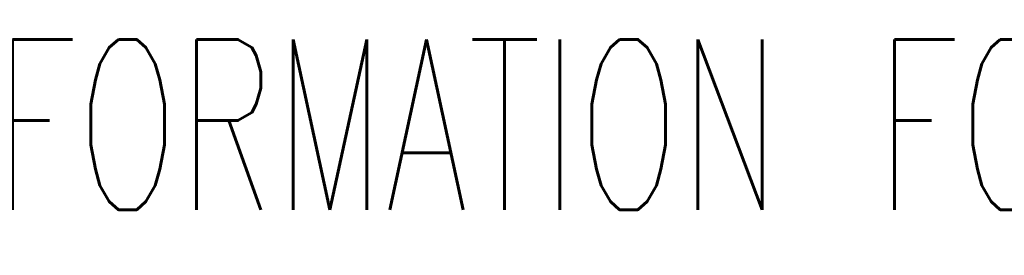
# Model space of a CAD drawing. Extents: x -1763 to 4575, y -3429 to 1051.
# Tile 19 of 193: x -447 to -216, y -2240 to -2185. Entities that reach past the tile are written whole.
import ezdxf

# ---------------------------------------------------------------- set-up
doc = ezdxf.new("R2010")
doc.units = 0
doc.layers.add('1', color=7, linetype='CONTINUOUS')
doc.styles.add('CONVERTER_2', font='txt.shx', dxfattribs={"width": 0.63})

# ---------------------------------------------------------------- blocks, each defined once
blk = doc.blocks.new('Z-STACK', base_point=(-660.9662464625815, -2613.082057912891))
at = {"layer": '1', "color": 7, "style": 'CONVERTER_2', "width": 0.63}
blk.add_text('Z-STACK INFORMATION FOR 9.5" WPI (AUTO & MANUAL), SEE DRAWINGS:', height=39.99999999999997, dxfattribs=at).set_placement((-660.9662464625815, -2229.498104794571))

msp = doc.modelspace()

# ---------------------------------------------------------------- block references
at = {"layer": '1'}
msp.add_blockref('Z-STACK', (-660.9662464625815, -2613.082057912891), dxfattribs=at)

doc.saveas('drawing.dxf')
